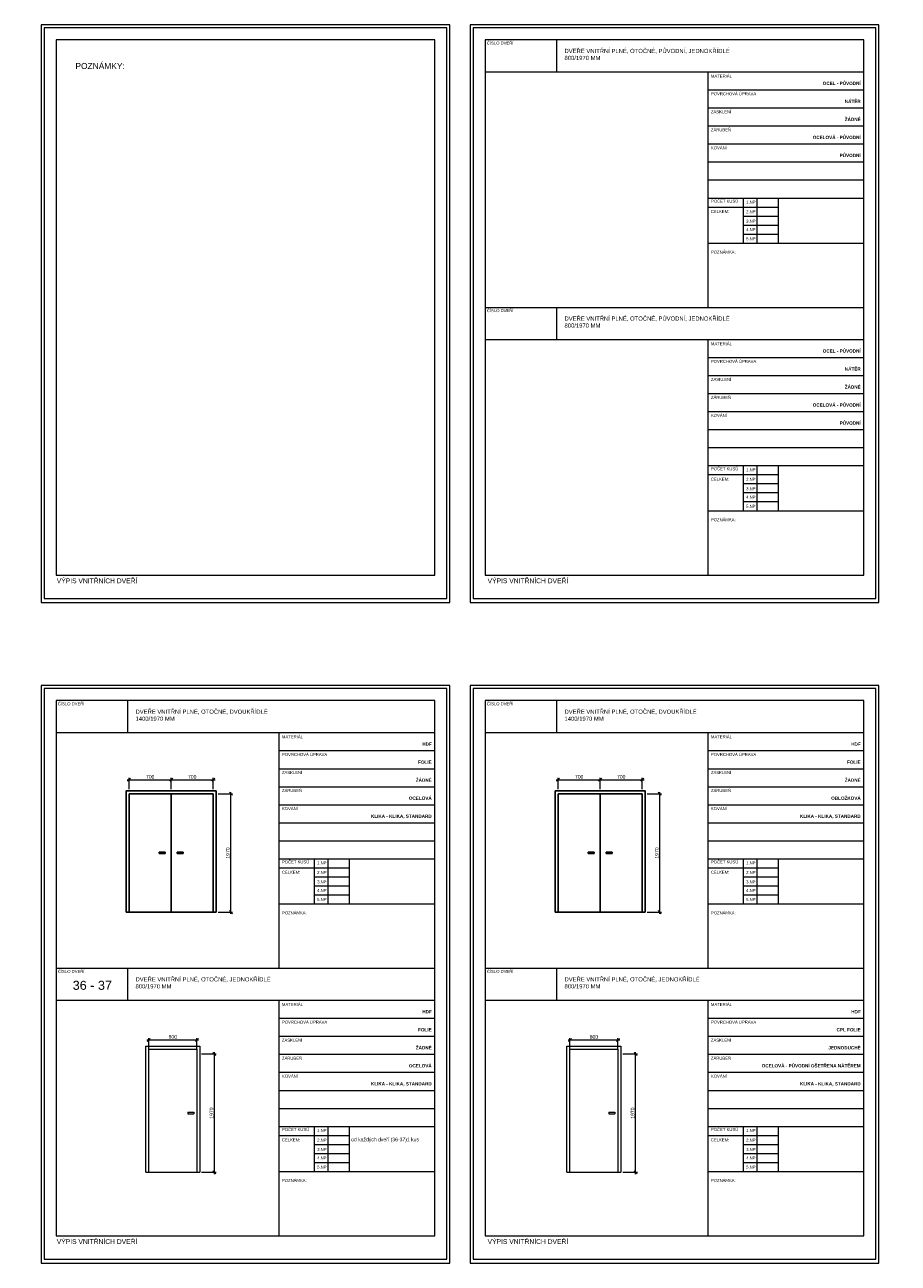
# Model space of a CAD drawing. Header units: millimetres. Extents: x 1370 to 200126, y -9734 to 86273.
# Tile 4 of 23: x 14120 to 28658, y 24476 to 45093. Entities that reach past the tile are written whole.
import ezdxf

# ---------------------------------------------------------------- set-up
doc = ezdxf.new("R2010")
doc.units = ezdxf.units.MM
doc.layers.get('0').update_dxf_attribs({"plot": 0})
doc.layers.add('000_NETISK', color=32, linetype='Continuous', lineweight=9, plot=False)
for name, color, linetype, lineweight in [('01_STAV_DVERE', 21, 'Continuous', 9), ('01_STAV_popis100', 4, 'Continuous', 13), ('AA_DVEŘE VNITŘNÍ', 21, 'Continuous', 15), ('AA_KOTY', 4, 'Continuous', 13), ('AA_POPIS', 7, 'Continuous', 13), ('AA_ROZPISKY', 7, 'Continuous', 15)]:
    doc.layers.add(name, color=color, linetype=linetype, lineweight=lineweight)
doc.styles.add('5.0 M50', font='arial.ttf', dxfattribs={"height": 250})
doc.styles.add('KCA', font='arial.ttf')
doc.styles.get("Standard").update_dxf_attribs({"font": 'arial.ttf'})
doc.dimstyles.new('AS20', dxfattribs={"dimtxt": 60, "dimasz": 50, "dimexe": 30, "dimexo": 30, "dimgap": 20, "dimtad": 0, "dimdec": 0, "dimrnd": 5, "dimdsep": 46, "dimtxsty": 'KCA', "dimblk1": 'OBLIQUE', "dimblk2": 'OBLIQUE', "dimsah": 1, "dimcen": 100, "dimdle": 30, "dimclrd": 256, "dimclre": 256, "dimclrt": 256, "dimadec": 0, "dimazin": 0, "dimtfac": 0.8, "dimtdec": 0, "dimtix": 1, "dimtmove": 1, "dimatfit": 0, "dimldrblk": 'OPEN', "dimfxl": 1, "dimtvp": 0.8, "dimtolj": 1, "dimlwd": -1, "dimlwe": -1, "dimarcsym": 0})

# ---------------------------------------------------------------- blocks, each defined once
blk = doc.blocks.new('_OBLIQUE')
at = {"color": 0, "linetype": 'ByBlock'}
blk.add_line((-0.5, -0.5), (0.5, 0.5), dxfattribs=at)
blk = doc.blocks.new('*D105')
at = {"layer": 'AA_KOTY', "transparency": 16777216}
for p, q in [((17337, 32290), (17580, 32290)), ((17550, 30290), (17550, 32320)), ((17337, 30320), (17580, 30320))]:
    blk.add_line(p, q, dxfattribs=at)
at = {"layer": 'Defpoints', "color": 0, "transparency": 16777216}
for p in [(17307, 32290), (17550, 32290), (17307, 30320)]:
    blk.add_point(p, dxfattribs=at)
at = {"layer": 'AA_KOTY', "transparency": 16777216, "xscale": 50, "yscale": 50, "zscale": 50}
for p, rotation in [((17550, 32290), 90), ((17550, 30320), 270)]:
    blk.add_blockref('_OBLIQUE', p, dxfattribs=dict(at, rotation=rotation))
at = {"layer": 'AA_KOTY', "transparency": 16777216, "insert": (17501, 31305), "char_height": 60, "attachment_point": 5, "rotation": 90, "style": 'KCA'}
blk.add_mtext('\\A1;1970', dxfattribs=at)
blk = doc.blocks.new('_OPEN')
at = {"color": 0, "linetype": 'ByBlock'}
for p, q in [((-1, 0.17), (0, 0)), ((0, 0), (-1, -0.17)), ((0, 0), (-1, 0))]:
    blk.add_line(p, q, dxfattribs=at)
blk = doc.blocks.new('*D106')
at = {"layer": 'AA_KOTY', "transparency": 16777216}
for p, q in [((16527, 32524), (17287, 32524)), ((16557, 32370), (16557, 32554)), ((17257, 32370), (17257, 32554))]:
    blk.add_line(p, q, dxfattribs=at)
at = {"layer": 'Defpoints', "color": 0, "transparency": 16777216}
for p in [(17257, 32524), (16557, 32340), (17257, 32340)]:
    blk.add_point(p, dxfattribs=at)
at = {"layer": 'AA_KOTY', "transparency": 16777216, "xscale": 50, "yscale": 50, "zscale": 50, "rotation": 180}
blk.add_blockref('_OBLIQUE', (16557, 32524), dxfattribs=at)
at = {"layer": 'AA_KOTY', "transparency": 16777216, "xscale": 50, "yscale": 50, "zscale": 50}
blk.add_blockref('_OBLIQUE', (17257, 32524), dxfattribs=at)
at = {"layer": 'AA_KOTY', "transparency": 16777216, "insert": (16907, 32573), "char_height": 60, "attachment_point": 5, "style": 'KCA'}
blk.add_mtext('\\A1;700', dxfattribs=at)
blk = doc.blocks.new('*D107')
at = {"layer": 'AA_KOTY', "transparency": 16777216}
for p, q in [((15827, 32524), (16587, 32524)), ((15857, 32370), (15857, 32554)), ((16557, 32370), (16557, 32554))]:
    blk.add_line(p, q, dxfattribs=at)
at = {"layer": 'Defpoints', "color": 0, "transparency": 16777216}
for p in [(16557, 32524), (15857, 32340), (16557, 32340)]:
    blk.add_point(p, dxfattribs=at)
at = {"layer": 'AA_KOTY', "transparency": 16777216, "xscale": 50, "yscale": 50, "zscale": 50, "rotation": 180}
blk.add_blockref('_OBLIQUE', (15857, 32524), dxfattribs=at)
at = {"layer": 'AA_KOTY', "transparency": 16777216, "xscale": 50, "yscale": 50, "zscale": 50}
blk.add_blockref('_OBLIQUE', (16557, 32524), dxfattribs=at)
at = {"layer": 'AA_KOTY', "transparency": 16777216, "insert": (16207, 32573), "char_height": 60, "attachment_point": 5, "style": 'KCA'}
blk.add_mtext('\\A1;700', dxfattribs=at)
blk = doc.blocks.new('*D108')
at = {"layer": 'AA_KOTY', "transparency": 16777216}
for p, q in [((17064, 27960), (17307, 27960)), ((17277, 25960), (17277, 27990)), ((17064, 25990), (17307, 25990))]:
    blk.add_line(p, q, dxfattribs=at)
at = {"layer": 'Defpoints', "color": 0, "transparency": 16777216}
for p in [(17034, 27960), (17277, 27960), (17034, 25990)]:
    blk.add_point(p, dxfattribs=at)
at = {"layer": 'AA_KOTY', "transparency": 16777216, "xscale": 50, "yscale": 50, "zscale": 50}
for p, rotation in [((17277, 27960), 90), ((17277, 25990), 270)]:
    blk.add_blockref('_OBLIQUE', p, dxfattribs=dict(at, rotation=rotation))
at = {"layer": 'AA_KOTY', "transparency": 16777216, "insert": (17228, 26975), "char_height": 60, "attachment_point": 5, "rotation": 90, "style": 'KCA'}
blk.add_mtext('\\A1;1970', dxfattribs=at)
blk = doc.blocks.new('*U46')
at = {"layer": '01_STAV_DVERE', "color": 0, "linetype": 'ByBlock', "lineweight": -2}
for p, q in [((0, 0), (0, 2100)), ((0, 2100), (900, 2100)), ((900, 2100), (900, 0)), ((50, 0), (50, 2050)), ((50, 2050), (850, 2050)), ((850, 2050), (850, 0)), ((700, 1000), (700, 975)), ((700, 1000), (800, 1000)), ((700, 975), (800, 975)), ((800, 1000), (800, 975)), ((0, 0), (900, 0))]:
    blk.add_line(p, q, dxfattribs=at)
blk = doc.blocks.new('*D109')
at = {"layer": 'AA_KOTY', "transparency": 16777216}
for p, q in [((16154, 28194), (17014, 28194)), ((16184, 28040), (16184, 28224)), ((16984, 28040), (16984, 28224))]:
    blk.add_line(p, q, dxfattribs=at)
at = {"layer": 'Defpoints', "color": 0, "transparency": 16777216}
for p in [(16984, 28194), (16184, 28010), (16984, 28010)]:
    blk.add_point(p, dxfattribs=at)
at = {"layer": 'AA_KOTY', "transparency": 16777216, "xscale": 50, "yscale": 50, "zscale": 50, "rotation": 180}
blk.add_blockref('_OBLIQUE', (16184, 28194), dxfattribs=at)
at = {"layer": 'AA_KOTY', "transparency": 16777216, "xscale": 50, "yscale": 50, "zscale": 50}
blk.add_blockref('_OBLIQUE', (16984, 28194), dxfattribs=at)
at = {"layer": 'AA_KOTY', "transparency": 16777216, "insert": (16584, 28244), "char_height": 60, "attachment_point": 5, "style": 'KCA'}
blk.add_mtext('\\A1;800', dxfattribs=at)
blk = doc.blocks.new('*D88')
at = {"layer": 'AA_KOTY', "transparency": 16777216}
for p, q in [((24477, 32290), (24720, 32290)), ((24690, 30290), (24690, 32320)), ((24477, 30320), (24720, 30320))]:
    blk.add_line(p, q, dxfattribs=at)
at = {"layer": 'Defpoints', "color": 0, "transparency": 16777216}
for p in [(24447, 32290), (24690, 32290), (24447, 30320)]:
    blk.add_point(p, dxfattribs=at)
at = {"layer": 'AA_KOTY', "transparency": 16777216, "xscale": 50, "yscale": 50, "zscale": 50}
for p, rotation in [((24690, 32290), 90), ((24690, 30320), 270)]:
    blk.add_blockref('_OBLIQUE', p, dxfattribs=dict(at, rotation=rotation))
at = {"layer": 'AA_KOTY', "transparency": 16777216, "insert": (24641, 31305), "char_height": 60, "attachment_point": 5, "rotation": 90, "style": 'KCA'}
blk.add_mtext('\\A1;1970', dxfattribs=at)
blk = doc.blocks.new('*D89')
at = {"layer": 'AA_KOTY', "transparency": 16777216}
for p, q in [((23667, 32524), (24427, 32524)), ((23697, 32370), (23697, 32554)), ((24397, 32370), (24397, 32554))]:
    blk.add_line(p, q, dxfattribs=at)
at = {"layer": 'Defpoints', "color": 0, "transparency": 16777216}
for p in [(24397, 32524), (23697, 32340), (24397, 32340)]:
    blk.add_point(p, dxfattribs=at)
at = {"layer": 'AA_KOTY', "transparency": 16777216, "xscale": 50, "yscale": 50, "zscale": 50, "rotation": 180}
blk.add_blockref('_OBLIQUE', (23697, 32524), dxfattribs=at)
at = {"layer": 'AA_KOTY', "transparency": 16777216, "xscale": 50, "yscale": 50, "zscale": 50}
blk.add_blockref('_OBLIQUE', (24397, 32524), dxfattribs=at)
at = {"layer": 'AA_KOTY', "transparency": 16777216, "insert": (24047, 32573), "char_height": 60, "attachment_point": 5, "style": 'KCA'}
blk.add_mtext('\\A1;700', dxfattribs=at)
blk = doc.blocks.new('*D90')
at = {"layer": 'AA_KOTY', "transparency": 16777216}
for p, q in [((22967, 32524), (23727, 32524)), ((22997, 32370), (22997, 32554)), ((23697, 32370), (23697, 32554))]:
    blk.add_line(p, q, dxfattribs=at)
at = {"layer": 'Defpoints', "color": 0, "transparency": 16777216}
for p in [(23697, 32524), (22997, 32340), (23697, 32340)]:
    blk.add_point(p, dxfattribs=at)
at = {"layer": 'AA_KOTY', "transparency": 16777216, "xscale": 50, "yscale": 50, "zscale": 50, "rotation": 180}
blk.add_blockref('_OBLIQUE', (22997, 32524), dxfattribs=at)
at = {"layer": 'AA_KOTY', "transparency": 16777216, "xscale": 50, "yscale": 50, "zscale": 50}
blk.add_blockref('_OBLIQUE', (23697, 32524), dxfattribs=at)
at = {"layer": 'AA_KOTY', "transparency": 16777216, "insert": (23347, 32573), "char_height": 60, "attachment_point": 5, "style": 'KCA'}
blk.add_mtext('\\A1;700', dxfattribs=at)
blk = doc.blocks.new('*D135')
at = {"layer": 'AA_KOTY', "transparency": 16777216}
for p, q in [((24073, 27960), (24316, 27960)), ((24286, 25960), (24286, 27990)), ((24073, 25990), (24316, 25990))]:
    blk.add_line(p, q, dxfattribs=at)
at = {"layer": 'Defpoints', "color": 0, "transparency": 16777216}
for p in [(24043, 27960), (24286, 27960), (24043, 25990)]:
    blk.add_point(p, dxfattribs=at)
at = {"layer": 'AA_KOTY', "transparency": 16777216, "xscale": 50, "yscale": 50, "zscale": 50}
for p, rotation in [((24286, 27960), 90), ((24286, 25990), 270)]:
    blk.add_blockref('_OBLIQUE', p, dxfattribs=dict(at, rotation=rotation))
at = {"layer": 'AA_KOTY', "transparency": 16777216, "insert": (24237, 26975), "char_height": 60, "attachment_point": 5, "rotation": 90, "style": 'KCA'}
blk.add_mtext('\\A1;1970', dxfattribs=at)
blk = doc.blocks.new('*D136')
at = {"layer": 'AA_KOTY', "transparency": 16777216}
for p, q in [((23163, 28194), (24023, 28194)), ((23193, 28040), (23193, 28224)), ((23993, 28040), (23993, 28224))]:
    blk.add_line(p, q, dxfattribs=at)
at = {"layer": 'Defpoints', "color": 0, "transparency": 16777216}
for p in [(23993, 28194), (23193, 28010), (23993, 28010)]:
    blk.add_point(p, dxfattribs=at)
at = {"layer": 'AA_KOTY', "transparency": 16777216, "xscale": 50, "yscale": 50, "zscale": 50, "rotation": 180}
blk.add_blockref('_OBLIQUE', (23193, 28194), dxfattribs=at)
at = {"layer": 'AA_KOTY', "transparency": 16777216, "xscale": 50, "yscale": 50, "zscale": 50}
blk.add_blockref('_OBLIQUE', (23993, 28194), dxfattribs=at)
at = {"layer": 'AA_KOTY', "transparency": 16777216, "insert": (23593, 28244), "char_height": 60, "attachment_point": 5, "style": 'KCA'}
blk.add_mtext('\\A1;800', dxfattribs=at)

msp = doc.modelspace()

# ---------------------------------------------------------------- linework, layer by layer
at = {"layer": '000_NETISK', "color": 7, "ltscale": 1000}
for points in [[(14393, 45092.9), (14393, 35475.7), (21193, 35475.7), (21193, 45092.9)], [(14393, 35475.7), (21193, 35475.7), (21193, 45092.9), (14393, 45092.9)], [(14393, 45092.9), (14393, 35475.7), (21193, 35475.7), (21193, 45092.9)], [(14393, 35475.7), (21193, 35475.7), (21193, 45092.9), (14393, 45092.9)], [(14393, 45092.9), (14393, 35475.7), (21193, 35475.7), (21193, 45092.9)], [(14393, 35475.7), (21193, 35475.7), (21193, 45092.9), (14393, 45092.9)], [(14393, 45092.9), (14393, 35475.7), (21193, 35475.7), (21193, 45092.9)], [(14393, 35475.7), (21193, 35475.7), (21193, 45092.9), (14393, 45092.9)], [(14443, 45042.9), (14443, 35543.3), (21143, 35543.3), (21143, 45042.9)], [(21533, 45092.9), (21533, 35475.7), (28333, 35475.7), (28333, 45092.9)], [(21533, 35475.7), (28333, 35475.7), (28333, 45092.9), (21533, 45092.9)], [(21583, 45042.9), (21583, 35543.3), (28283, 35543.3), (28283, 45042.9)], [(14393, 34092.9), (14393, 24475.7), (21193, 24475.7), (21193, 34092.9)], [(14393, 24475.7), (21193, 24475.7), (21193, 34092.9), (14393, 34092.9)], [(14393, 34092.9), (14393, 24475.7), (21193, 24475.7), (21193, 34092.9)], [(14393, 24475.7), (21193, 24475.7), (21193, 34092.9), (14393, 34092.9)], [(14393, 34092.9), (14393, 24475.7), (21193, 24475.7), (21193, 34092.9)], [(14393, 24475.7), (21193, 24475.7), (21193, 34092.9), (14393, 34092.9)], [(14393, 34092.9), (14393, 24475.7), (21193, 24475.7), (21193, 34092.9)], [(14393, 24475.7), (21193, 24475.7), (21193, 34092.9), (14393, 34092.9)], [(14443, 34042.9), (14443, 24543.3), (21143, 24543.3), (21143, 34042.9)], [(21533, 34092.9), (21533, 24475.7), (28333, 24475.7), (28333, 34092.9)], [(21533, 24475.7), (28333, 24475.7), (28333, 34092.9), (21533, 34092.9)], [(21583, 34042.9), (21583, 24543.3), (28283, 24543.3), (28283, 34042.9)]]:
    msp.add_lwpolyline(points, close=True, dxfattribs=at)
at = {"layer": '01_STAV_DVERE', "color": 7, "linetype": 'ByBlock', "lineweight": -2}
for p, q in [((15806.5, 32339.8), (17306.5, 32339.8)), ((15806.5, 32339.8), (15806.5, 30319.8)), ((15856.5, 30319.8), (15856.5, 32289.8)), ((15856.5, 32289.8), (16556.5, 32289.8)), ((16556.5, 30319.8), (16556.5, 32289.8)), ((16556.5, 32289.8), (17256.5, 32289.8)), ((17256.5, 32289.8), (17256.5, 30319.8)), ((17306.5, 32339.8), (17306.5, 30319.8)), ((22946.5, 32339.8), (24446.5, 32339.8)), ((22946.5, 32339.8), (22946.5, 30319.8)), ((22996.5, 30319.8), (22996.5, 32289.8)), ((22996.5, 32289.8), (23696.5, 32289.8)), ((23696.5, 30319.8), (23696.5, 32289.8)), ((23696.5, 32289.8), (24396.5, 32289.8)), ((24396.5, 32289.8), (24396.5, 30319.8)), ((24446.5, 32339.8), (24446.5, 30319.8)), ((16356.5, 31319.8), (16356.5, 31294.8)), ((16356.5, 31319.8), (16456.5, 31319.8)), ((16356.5, 31294.8), (16456.5, 31294.8)), ((16456.5, 31319.8), (16456.5, 31294.8)), ((16656.5, 31319.8), (16656.5, 31294.8)), ((16756.5, 31319.8), (16656.5, 31319.8)), ((16756.5, 31294.8), (16656.5, 31294.8)), ((16756.5, 31319.8), (16756.5, 31294.8)), ((23496.5, 31319.8), (23496.5, 31294.8)), ((23496.5, 31319.8), (23596.5, 31319.8)), ((23496.5, 31294.8), (23596.5, 31294.8)), ((23596.5, 31319.8), (23596.5, 31294.8)), ((23796.5, 31319.8), (23796.5, 31294.8)), ((23896.5, 31319.8), (23796.5, 31319.8)), ((23896.5, 31294.8), (23796.5, 31294.8)), ((23896.5, 31319.8), (23896.5, 31294.8)), ((15806.5, 30319.8), (16606.5, 30319.8)), ((16556.5, 30319.8), (17306.5, 30319.8)), ((22946.5, 30319.8), (23746.5, 30319.8)), ((23696.5, 30319.8), (24446.5, 30319.8))]:
    msp.add_line(p, q, dxfattribs=at)
at = {"layer": '01_STAV_popis100', "color": 7, "ltscale": 1000}
for p, q in [((22968, 44842.9), (22968, 44308.9)), ((21783, 44308.9), (28083, 44308.9)), ((25490, 44308.9), (25490, 40385.4)), ((25490, 44008.9), (28083, 44008.9)), ((25490, 43708.9), (28083, 43708.9)), ((25490, 43408.9), (28083, 43408.9)), ((25490, 43108.9), (28083, 43108.9)), ((25490, 42808.9), (28083, 42808.9)), ((25490, 42508.9), (28083, 42508.9)), ((25490, 42208.9), (28083, 42208.9)), ((26075.5, 42208.9), (26075.5, 41458.9)), ((26305, 42208.9), (26305, 41458.9)), ((26661, 42208.9), (26661, 41458.9)), ((25490, 42058.9), (26661, 42058.9)), ((26075.5, 41908.9), (26661, 41908.9)), ((26075.5, 41758.9), (26661, 41758.9)), ((25490, 41458.9), (28083, 41458.9)), ((26075.5, 41608.9), (26661, 41608.9)), ((21783, 40387.9), (28083, 40387.9)), ((22968, 40387.9), (22968, 39853.9)), ((21783, 39853.9), (28083, 39853.9)), ((25490, 39853.9), (25490, 35930.4)), ((25490, 39553.9), (28083, 39553.9)), ((25490, 39553.9), (28083, 39553.9)), ((25490, 39253.9), (28083, 39253.9)), ((25490, 39253.9), (28083, 39253.9)), ((25490, 38953.9), (28083, 38953.9)), ((25490, 38953.9), (28083, 38953.9)), ((25490, 38653.9), (28083, 38653.9)), ((25490, 38653.9), (28083, 38653.9)), ((25490, 38353.9), (28083, 38353.9)), ((25490, 38353.9), (28083, 38353.9)), ((25490, 38053.9), (28083, 38053.9)), ((25490, 38053.9), (28083, 38053.9)), ((25490, 37753.9), (28083, 37753.9)), ((25490, 37753.9), (28083, 37753.9)), ((26075.5, 37753.9), (26075.5, 37003.9)), ((26075.5, 37753.9), (26075.5, 37003.9)), ((26305, 37753.9), (26305, 37003.9)), ((26305, 37753.9), (26305, 37003.9)), ((26661, 37753.9), (26661, 37003.9)), ((26661, 37753.9), (26661, 37003.9)), ((25490, 37603.9), (26661, 37603.9)), ((25490, 37603.9), (26661, 37603.9)), ((26075.5, 37453.9), (26661, 37453.9)), ((26075.5, 37453.9), (26661, 37453.9)), ((26075.5, 37303.9), (26661, 37303.9)), ((26075.5, 37303.9), (26661, 37303.9)), ((26075.5, 37153.9), (26661, 37153.9)), ((26075.5, 37153.9), (26661, 37153.9)), ((25490, 37003.9), (28083, 37003.9)), ((25490, 37003.9), (28083, 37003.9)), ((15828, 33842.9), (15828, 33308.9)), ((22968, 33842.9), (22968, 33308.9)), ((14643, 33308.9), (20943, 33308.9)), ((18350, 33308.9), (18350, 29385.4)), ((21783, 33308.9), (28083, 33308.9)), ((25490, 33308.9), (25490, 29385.4)), ((18350, 33008.9), (20943, 33008.9)), ((25490, 33008.9), (28083, 33008.9)), ((18350, 32708.9), (20943, 32708.9)), ((25490, 32708.9), (28083, 32708.9)), ((18350, 32408.9), (20943, 32408.9)), ((25490, 32408.9), (28083, 32408.9)), ((18350, 32108.9), (20943, 32108.9)), ((25490, 32108.9), (28083, 32108.9)), ((18350, 31808.9), (20943, 31808.9)), ((25490, 31808.9), (28083, 31808.9)), ((18350, 31508.9), (20943, 31508.9)), ((25490, 31508.9), (28083, 31508.9)), ((18350, 31208.9), (20943, 31208.9)), ((18935.5, 31208.9), (18935.5, 30458.9)), ((19165, 31208.9), (19165, 30458.9)), ((19521, 31208.9), (19521, 30458.9)), ((25490, 31208.9), (28083, 31208.9)), ((26075.5, 31208.9), (26075.5, 30458.9)), ((26305, 31208.9), (26305, 30458.9)), ((26661, 31208.9), (26661, 30458.9)), ((18350, 31058.9), (19521, 31058.9)), ((25490, 31058.9), (26661, 31058.9)), ((18935.5, 30908.9), (19521, 30908.9)), ((18935.5, 30758.9), (19521, 30758.9)), ((26075.5, 30908.9), (26661, 30908.9)), ((26075.5, 30758.9), (26661, 30758.9)), ((18935.5, 30608.9), (19521, 30608.9)), ((26075.5, 30608.9), (26661, 30608.9)), ((18350, 30458.9), (20943, 30458.9)), ((25490, 30458.9), (28083, 30458.9)), ((14643, 29387.9), (20943, 29387.9)), ((15828, 29387.9), (15828, 28853.9)), ((21783, 29387.9), (28083, 29387.9)), ((22968, 29387.9), (22968, 28853.9)), ((14643, 28853.9), (20943, 28853.9)), ((18350, 28853.9), (18350, 24930.4)), ((21783, 28853.9), (28083, 28853.9)), ((25490, 28853.9), (25490, 24930.4)), ((18350, 28553.9), (20943, 28553.9)), ((18350, 28553.9), (20943, 28553.9)), ((25490, 28553.9), (28083, 28553.9)), ((25490, 28553.9), (28083, 28553.9)), ((18350, 28253.9), (20943, 28253.9)), ((18350, 28253.9), (20943, 28253.9)), ((25490, 28253.9), (28083, 28253.9)), ((25490, 28253.9), (28083, 28253.9)), ((18350, 27953.9), (20943, 27953.9)), ((18350, 27953.9), (20943, 27953.9)), ((25490, 27953.9), (28083, 27953.9)), ((25490, 27953.9), (28083, 27953.9)), ((18350, 27653.9), (20943, 27653.9)), ((18350, 27653.9), (20943, 27653.9)), ((25490, 27653.9), (28083, 27653.9)), ((25490, 27653.9), (28083, 27653.9)), ((18350, 27353.9), (20943, 27353.9)), ((18350, 27353.9), (20943, 27353.9)), ((25490, 27353.9), (28083, 27353.9)), ((25490, 27353.9), (28083, 27353.9)), ((18350, 27053.9), (20943, 27053.9)), ((18350, 27053.9), (20943, 27053.9)), ((25490, 27053.9), (28083, 27053.9)), ((25490, 27053.9), (28083, 27053.9)), ((18350, 26753.9), (20943, 26753.9)), ((18350, 26753.9), (20943, 26753.9)), ((18350, 26603.9), (19521, 26603.9)), ((18350, 26603.9), (19521, 26603.9)), ((18935.5, 26753.9), (18935.5, 26003.9)), ((18935.5, 26753.9), (18935.5, 26003.9)), ((19165, 26753.9), (19165, 26003.9)), ((19165, 26753.9), (19165, 26003.9)), ((19521, 26753.9), (19521, 26003.9)), ((19521, 26753.9), (19521, 26003.9)), ((25490, 26753.9), (28083, 26753.9)), ((25490, 26753.9), (28083, 26753.9)), ((25490, 26603.9), (26661, 26603.9)), ((25490, 26603.9), (26661, 26603.9)), ((26075.5, 26753.9), (26075.5, 26003.9)), ((26075.5, 26753.9), (26075.5, 26003.9)), ((26305, 26753.9), (26305, 26003.9)), ((26305, 26753.9), (26305, 26003.9)), ((26661, 26753.9), (26661, 26003.9)), ((26661, 26753.9), (26661, 26003.9)), ((18935.5, 26453.9), (19521, 26453.9)), ((18935.5, 26453.9), (19521, 26453.9)), ((26075.5, 26453.9), (26661, 26453.9)), ((26075.5, 26453.9), (26661, 26453.9)), ((18935.5, 26303.9), (19521, 26303.9)), ((18935.5, 26303.9), (19521, 26303.9)), ((26075.5, 26303.9), (26661, 26303.9)), ((26075.5, 26303.9), (26661, 26303.9)), ((18350, 26003.9), (20943, 26003.9)), ((18350, 26003.9), (20943, 26003.9)), ((18935.5, 26153.9), (19521, 26153.9)), ((18935.5, 26153.9), (19521, 26153.9)), ((25490, 26003.9), (28083, 26003.9)), ((25490, 26003.9), (28083, 26003.9)), ((26075.5, 26153.9), (26661, 26153.9)), ((26075.5, 26153.9), (26661, 26153.9))]:
    msp.add_line(p, q, dxfattribs=at)
for points in [[(14643, 44842.9), (14643, 35932.9), (20943, 35932.9), (20943, 44842.9)], [(21783, 44842.9), (21783, 35932.9), (28083, 35932.9), (28083, 44842.9)], [(14643, 33842.9), (14643, 24932.9), (20943, 24932.9), (20943, 33842.9)], [(21783, 33842.9), (21783, 24932.9), (28083, 24932.9), (28083, 33842.9)]]:
    msp.add_lwpolyline(points, close=True, dxfattribs=at)

# ---------------------------------------------------------------- block references
at = {"layer": 'AA_DVEŘE VNITŘNÍ', "color": 7}
for p in [(16134.1, 25990.1), (23142.7, 25990.1)]:
    msp.add_blockref('*U46', p, dxfattribs=at)

# ---------------------------------------------------------------- texts
at = {"layer": 'AA_POPIS', "color": 7, "attachment_point": 1, "rotation": 359.99437, "style": '5.0 M50'}
for s, width, gutter_width, heights, insert, char_height in [('\\A1;ČÍSLO DVEŘÍ', 1156.466, 1250, [0], (21811.5, 44813.8), 50), ('\\A1;DVEŘE VNITŘNÍ PLNÉ, OTOČNÉ, PŮVODNÍ, JEDNOKŘÍDLÉ\\P800/1970 MM', 3185.769, 1250, [0], (23103.2, 44692.3), 70), ('\\A1;POZNÁMKY:', 2778.054, 1250, [0], (14963.4, 44456.2), 100), ('MATERIÁL', 672.312, 1250, [0], (25541, 44263.9), 50), ('POVRCHOVÁ ÚPRAVA', 1088.492, 1250, [0], (25541, 43969.4), 50), ('ZASKLENÍ', 672.312, 1250, [0], (25541, 43669.4), 50), ('ZÁRUBEŇ', 942.754, 1250, [0], (25541, 43369.4), 50), ('KOVÁNÍ', 942.754, 1250, [0], (25541, 43069.4), 50), ('POČET KUSŮ', 942.754, 1250, [0], (25541, 42181.4), 50), ('1.NP', 942.754, 1250, [0], (26126.5, 42165.9), 50), ('CELKEM:', 942.754, 1250, [0], (25539, 42009), 50), ('2.NP', 942.754, 1250, [0], (26126.5, 42005.8), 50), ('4.NP', 942.754, 1250, [0], (26126.5, 41707.8), 50), ('3.NP', 942.754, 1250, [0], (26126.5, 41849.4), 50), ('5.NP', 942.754, 1250, [0], (26126.5, 41556.1), 50), ('POZNÁMKA:', 942.754, 1250, [0], (25541, 41333.6), 50), ('\\A1;ČÍSLO DVEŘÍ', 1156.466, 1250, [0], (21811.5, 40358.8), 50), ('\\A1;DVEŘE VNITŘNÍ PLNÉ, OTOČNÉ, PŮVODNÍ, JEDNOKŘÍDLÉ\\P800/1970 MM', 3185.769, 1250, [0], (23103.2, 40237.3), 70), ('MATERIÁL', 672.312, 1250, [0], (25541, 39808.9), 50), ('POVRCHOVÁ ÚPRAVA', 1088.492, 1250, [0], (25541, 39514.4), 50), ('ZASKLENÍ', 672.312, 1250, [0], (25541, 39214.4), 50), ('ZÁRUBEŇ', 942.754, 1250, [0], (25541, 38914.4), 50), ('KOVÁNÍ', 942.754, 1250, [0], (25541, 38614.4), 50), ('POČET KUSŮ', 942.754, 1250, [0], (25541, 37726.4), 50), ('CELKEM:', 942.754, 1250, [0], (25539, 37554), 50), ('2.NP', 942.754, 1250, [0], (26126.5, 37550.8), 50), ('1.NP', 942.754, 1250, [0], (26126.5, 37710.9), 50), ('3.NP', 942.754, 1250, [0], (26126.5, 37394.4), 50), ('4.NP', 942.754, 1250, [0], (26126.5, 37252.8), 50), ('5.NP', 942.754, 1250, [0], (26126.5, 37101.1), 50), ('POZNÁMKA:', 942.754, 1250, [0], (25541, 36878.6), 50), ('VÝPIS VNITŘNÍCH DVEŘÍ', 1635, 1250, [0], (14653, 35876.5), 80), (' VÝPIS VNITŘNÍCH DVEŘÍ', 1635, 1250, [0], (21793, 35876.5), 80), ('\\A1;ČÍSLO DVEŘÍ', 1156.466, 1250, [0], (14671.5, 33813.8), 50), ('\\A1;ČÍSLO DVEŘÍ', 1156.466, 1250, [0], (21811.5, 33813.8), 50), ('\\A1;DVEŘE VNITŘNÍ PLNÉ, OTOČNÉ, DVOUKŘÍDLÉ\\P1400/1970 MM', 3185.769, 1250, [0], (15963.2, 33692.3), 70), ('\\A1;DVEŘE VNITŘNÍ PLNÉ, OTOČNÉ, DVOUKŘÍDLÉ\\P1400/1970 MM', 3185.769, 1250, [0], (23103.2, 33692.3), 70), ('MATERIÁL', 672.312, 1250, [0], (18401, 33263.9), 50), ('MATERIÁL', 672.312, 1250, [0], (25541, 33263.9), 50), ('POVRCHOVÁ ÚPRAVA', 1088.492, 1250, [0], (18401, 32969.4), 50), ('POVRCHOVÁ ÚPRAVA', 1088.492, 1250, [0], (25541, 32969.4), 50), ('ZASKLENÍ', 672.312, 1250, [0], (18401, 32669.4), 50), ('ZASKLENÍ', 672.312, 1250, [0], (25541, 32669.4), 50), ('ZÁRUBEŇ', 942.754, 1250, [0], (18401, 32369.4), 50), ('ZÁRUBEŇ', 942.754, 1250, [0], (25541, 32369.4), 50), ('KOVÁNÍ', 942.754, 1250, [0], (18401, 32069.4), 50), ('KOVÁNÍ', 942.754, 1250, [0], (25541, 32069.4), 50), ('POČET KUSŮ', 942.754, 1250, [0], (18401, 31181.4), 50), ('1.NP', 942.754, 1250, [0], (18986.5, 31165.9), 50), ('POČET KUSŮ', 942.754, 1250, [0], (25541, 31181.4), 50), ('1.NP', 942.754, 1250, [0], (26126.5, 31165.9), 50), ('CELKEM:', 942.754, 1250, [0], (18399, 31009), 50), ('2.NP', 942.754, 1250, [0], (18986.5, 31005.8), 50), ('CELKEM:', 942.754, 1250, [0], (25539, 31009), 50), ('2.NP', 942.754, 1250, [0], (26126.5, 31005.8), 50), ('3.NP', 942.754, 1250, [0], (18986.5, 30849.4), 50), ('3.NP', 942.754, 1250, [0], (26126.5, 30849.4), 50), ('4.NP', 942.754, 1250, [0], (18986.5, 30707.8), 50), ('5.NP', 942.754, 1250, [0], (18986.5, 30556.1), 50), ('4.NP', 942.754, 1250, [0], (26126.5, 30707.8), 50), ('5.NP', 942.754, 1250, [0], (26126.5, 30556.1), 50), ('POZNÁMKA:', 942.754, 1250, [0], (18401, 30333.6), 50), ('POZNÁMKA:', 942.754, 1250, [0], (25541, 30333.6), 50), ('\\A1;ČÍSLO DVEŘÍ', 1156.466, 1250, [0], (14671.5, 29358.8), 50), ('\\A1;ČÍSLO DVEŘÍ', 1156.466, 1250, [0], (21811.5, 29358.8), 50), ('\\A1;\\pi275.46;36 - 37', 1185, 1250, [0], (14643, 29177.3), 150), ('\\A1;DVEŘE VNITŘNÍ PLNÉ, OTOČNÉ, JEDNOKŘÍDLÉ\\P800/1970 MM', 3185.769, 1250, [0], (15963.2, 29237.3), 70), ('\\A1;DVEŘE VNITŘNÍ PLNÉ, OTOČNÉ, JEDNOKŘÍDLÉ\\P800/1970 MM', 3185.769, 1250, [0], (23103.2, 29237.3), 70), ('MATERIÁL', 672.312, 1250, [0], (18401, 28808.9), 50), ('MATERIÁL', 672.312, 1250, [0], (25541, 28808.9), 50), ('POVRCHOVÁ ÚPRAVA', 1088.492, 1250, [0], (18401, 28514.4), 50), ('POVRCHOVÁ ÚPRAVA', 1088.492, 1250, [0], (25541, 28514.4), 50), ('ZASKLENÍ', 672.312, 1250, [0], (18401, 28214.4), 50), ('ZASKLENÍ', 672.312, 1250, [0], (25541, 28214.4), 50), ('ZÁRUBEŇ', 942.754, 1250, [0], (18401, 27914.4), 50), ('ZÁRUBEŇ', 942.754, 1250, [0], (25541, 27914.4), 50), ('KOVÁNÍ', 942.754, 1250, [0], (18401, 27614.4), 50), ('KOVÁNÍ', 942.754, 1250, [0], (25541, 27614.4), 50), ('POČET KUSŮ', 942.754, 1250, [0], (18401, 26726.4), 50), ('1.NP', 942.754, 1250, [0], (18986.5, 26710.9), 50), ('POČET KUSŮ', 942.754, 1250, [0], (25541, 26726.4), 50), ('1.NP', 942.754, 1250, [0], (26126.5, 26710.9), 50), ('CELKEM:', 942.754, 1250, [0], (18399, 26554), 50), ('3.NP', 942.754, 1250, [0], (18986.5, 26394.4), 50), ('2.NP', 942.754, 1250, [0], (18986.5, 26550.8), 50), ('od každých dveří (36-37)1 kus ', 1719.254, 2129.3, [60.2], (19553.3, 26565.8), 60), ('CELKEM:', 942.754, 1250, [0], (25539, 26554), 50), ('3.NP', 942.754, 1250, [0], (26126.5, 26394.4), 50), ('2.NP', 942.754, 1250, [0], (26126.5, 26550.8), 50), ('4.NP', 942.754, 1250, [0], (18986.5, 26252.8), 50), ('4.NP', 942.754, 1250, [0], (26126.5, 26252.8), 50), ('5.NP', 942.754, 1250, [0], (18986.5, 26101.1), 50), ('5.NP', 942.754, 1250, [0], (26126.5, 26101.1), 50), ('POZNÁMKA:', 942.754, 1250, [0], (18401, 25878.6), 50), ('POZNÁMKA:', 942.754, 1250, [0], (25541, 25878.6), 50), ('VÝPIS VNITŘNÍCH DVEŘÍ', 1635, 1250, [0], (14653, 24876.5), 80), (' VÝPIS VNITŘNÍCH DVEŘÍ', 1635, 1250, [0], (21793, 24876.5), 80)]:
    msp.add_mtext_dynamic_manual_height_columns(s, width=width, gutter_width=gutter_width, heights=heights, dxfattribs=dict(at, insert=insert, char_height=char_height))
at = {"layer": 'AA_POPIS', "color": 7, "char_height": 55, "attachment_point": 3, "rotation": 359.99437}
for s, insert in [('\\pt1155;{\\fArial|b1|i0|c238|p34;OCEL - PŮVODNÍ}', (28033, 44144.9)), ('\\pt1155;{\\fArial|b1|i0|c238|p34;NÁTĚR}', (28033, 43844.9)), ('\\pt1155;{\\fArial|b1|i0|c238|p34;ŽÁDNÉ}', (28033, 43544.9)), ('\\pt1155;{\\fArial|b1|i0|c238|p34;OCELOVÁ - PŮVODNÍ}', (28033, 43244.9)), ('\\pt1155;{\\fArial|b1|i0|c238|p34;PŮVODNÍ}', (28033, 42944.9)), ('\\pt1155;{\\fArial|b1|i0|c238|p34;OCEL - PŮVODNÍ}', (28033, 39689.9)), ('\\pt1155;{\\fArial|b1|i0|c238|p34;NÁTĚR}', (28033, 39389.9)), ('\\pt1155;{\\fArial|b1|i0|c238|p34;ŽÁDNÉ}', (28033, 39089.9)), ('\\pt1155;{\\fArial|b1|i0|c238|p34;OCELOVÁ - PŮVODNÍ}', (28033, 38789.9)), ('\\pt1155;{\\fArial|b1|i0|c238|p34;PŮVODNÍ}', (28033, 38489.9)), ('\\pt1155;{\\fArial|b1|i0|c238|p34;HDF}', (20893, 33144.9)), ('\\pt1155;{\\fArial|b1|i0|c238|p34;HDF}', (28033, 33144.9)), ('\\pt1155;{\\fArial|b1|i0|c238|p34;FOLIE}', (20893, 32844.9)), ('\\pt1155;{\\fArial|b1|i0|c238|p34;FOLIE}', (28033, 32844.9)), ('\\pt1155;{\\fArial|b1|i0|c238|p34;ŽÁDNÉ}', (20893, 32544.9)), ('\\pt1155;{\\fArial|b1|i0|c238|p34;ŽÁDNÉ}', (28033, 32544.9)), ('\\pt1155;{\\fArial|b1|i0|c238|p34;OCELOVÁ }', (20893, 32244.9)), ('\\pt1155;{\\fArial|b1|i0|c238|p34;OBLOŽKOVÁ}', (28033, 32244.9)), ('\\pt1155;{\\fArial|b1|i0|c238|p34;KLIKA - KLIKA, STANDARD}', (20893, 31944.9)), ('\\pt1155;{\\fArial|b1|i0|c238|p34;KLIKA - KLIKA, STANDARD}', (28033, 31944.9)), ('\\pt1155;{\\fArial|b1|i0|c238|p34;HDF}', (20893, 28689.9)), ('\\pt1155;{\\fArial|b1|i0|c238|p34;HDF}', (28033, 28689.9)), ('\\pt1155;{\\fArial|b1|i0|c238|p34;FOLIE}', (20893, 28389.9)), ('\\pt1155;{\\fArial|b1|i0|c238|p34;CPL FOLIE}', (28033, 28389.9)), ('\\pt1155;{\\fArial|b1|i0|c238|p34;ŽÁDNÉ}', (20893, 28089.9)), ('\\pt1155;{\\fArial|b1|i0|c238|p34;JEDNODUCHÉ}', (28033, 28089.9)), ('\\pt1155;{\\fArial|b1|i0|c238|p34;OCELOVÁ}', (20893, 27789.9)), ('\\pt1155;{\\fArial|b1|i0|c238|p34;OCELOVÁ - PŮVODNÍ OŠETŘENA NÁTĚREM}', (28033, 27789.9)), ('\\pt1155;{\\fArial|b1|i0|c238|p34;KLIKA - KLIKA, STANDARD}', (20893, 27489.9)), ('\\pt1155;{\\fArial|b1|i0|c238|p34;KLIKA - KLIKA, STANDARD}', (28033, 27489.9))]:
    msp.add_mtext_dynamic_manual_height_columns(s, width=2130.527, gutter_width=150, heights=[0], dxfattribs=dict(at, insert=insert))
at = {"layer": 'AA_ROZPISKY', "color": 7, "insert": (8903.3, 33593.2), "char_height": 93.333, "attachment_point": 1, "rotation": 359.99437}
msp.add_mtext_dynamic_manual_height_columns('\\pi507.99;{\\W0.7;\\C256;Lublaňská 1002/9, 120 00 Praha 2\\P\\pi496.65,t1430,1523.3;IČO: 29136440 | +420 736 630 021\\P\\pi541.79,t1475.1,2501.8;www.ecoten.cz | info@ecoten.cz\\H1.0805x; }', width=2400.007, gutter_width=150, heights=[0], dxfattribs=at)

# ---------------------------------------------------------------- dimensions: what is measured, and where the dimension line sits
at = {"layer": 'AA_KOTY', "color": 7}
for base, p1, p2, picture, middle in [((16556.5, 32524.2), (15856.5, 32339.8), (16556.5, 32339.8), '*D107', (16206.5, 32573.2)), ((17256.5, 32524.2), (16556.5, 32339.8), (17256.5, 32339.8), '*D106', (16906.5, 32573.2)), ((23696.5, 32524.2), (22996.5, 32339.8), (23696.5, 32339.8), '*D90', (23346.5, 32573.2)), ((24396.5, 32524.2), (23696.5, 32339.8), (24396.5, 32339.8), '*D89', (24046.5, 32573.2)), ((16984.1, 28194.5), (16184.1, 28010.1), (16984.1, 28010.1), '*D109', (16584.1, 28243.5)), ((23992.7, 28194.5), (23192.7, 28010.1), (23992.7, 28010.1), '*D136', (23592.7, 28243.5))]:
    dim = msp.add_linear_dim(base=base, p1=p1, p2=p2, dimstyle='AS20', dxfattribs=at)
    dim.commit()
    dim.dimension.update_dxf_attribs({"geometry": picture, "text_midpoint": middle})
for base, p1, p2, picture, middle in [((17549.6, 32289.8), (17306.5, 30319.8), (17306.5, 32289.8), '*D105', (17500.6, 31304.8)), ((24689.6, 32289.8), (24446.5, 30319.8), (24446.5, 32289.8), '*D88', (24640.6, 31304.8)), ((17277.1, 27960.1), (17034.1, 25990.1), (17034.1, 27960.1), '*D108', (17228.1, 26975.1)), ((24285.7, 27960.1), (24042.7, 25990.1), (24042.7, 27960.1), '*D135', (24236.7, 26975.1))]:
    dim = msp.add_linear_dim(base=base, p1=p1, p2=p2, angle=90, dimstyle='AS20', dxfattribs=at)
    dim.commit()
    dim.dimension.update_dxf_attribs({"geometry": picture, "text_midpoint": middle})

doc.saveas('drawing.dxf')
